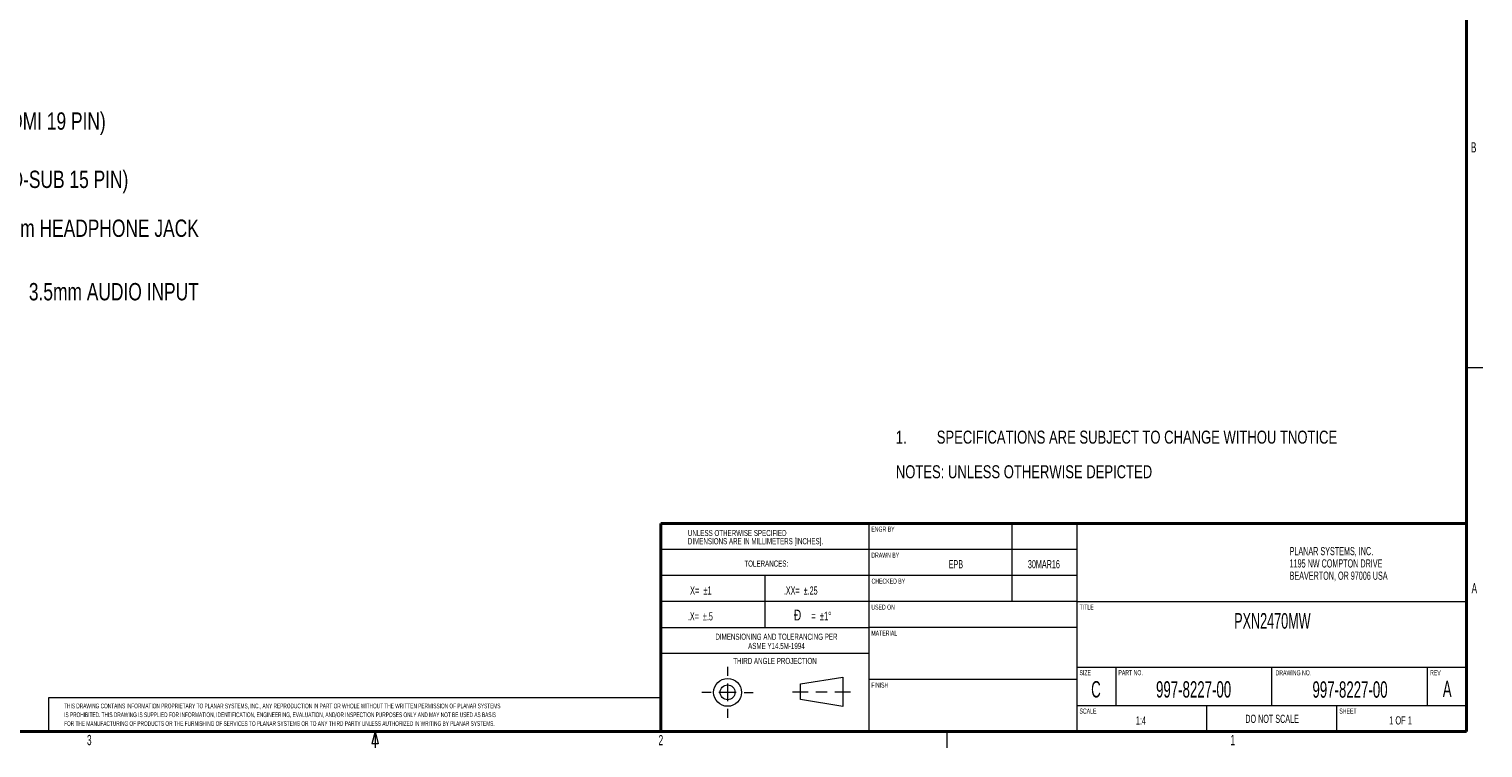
# Model space of a CAD drawing. Header units: millimetres. Extents: x 9 to 550, y 15 to 417.
# Tile 25 of 34: x 195 to 550, y 15 to 191. Entities that reach past the tile are written whole.
import ezdxf

# ---------------------------------------------------------------- set-up
doc = ezdxf.new("R2010")
doc.units = ezdxf.units.MM
doc.styles.add('SLDTEXTSTYLE0', font='TXT', dxfattribs={"width": 0.605})
doc.styles.add('SLDTEXTSTYLE1', font='TXT', dxfattribs={"width": 0.57})
doc.styles.add('SLDTEXTSTYLE2', font='TXT', dxfattribs={"width": 0.7})
doc.styles.add('SLDTEXTSTYLE3', font='TXT', dxfattribs={"width": 0.75})

# ---------------------------------------------------------------- blocks, each defined once
blk = doc.blocks.new('SW_NOTE_0')
at = {"color": 0, "linetype": 'Continuous', "lineweight": 0, "attachment_point": 3}
for s, insert, char_height, style in [('Ð', (2.89, 3.41), 2.65, 'SLDTEXTSTYLE2'), ('=  ±1°', (10.22, 2.9), 2.117, 'SLDTEXTSTYLE1')]:
    blk.add_mtext(s, dxfattribs=dict(at, insert=insert, char_height=char_height, style=style))
blk = doc.blocks.new('SW_NOTE_1')
at = {"color": 0, "linetype": 'Continuous', "lineweight": 0, "char_height": 1.5, "attachment_point": 2, "style": 'SLDTEXTSTYLE0'}
for s, insert in [('DIMENSIONING AND TOLERANCING PER', (19.8, 1.93)), ('ASME Y14.5M-1994', (19.8, -0.32))]:
    blk.add_mtext(s, dxfattribs=dict(at, insert=insert))
blk = doc.blocks.new('SW_NOTE_2')
at = {"color": 0, "linetype": 'Continuous', "lineweight": 0, "char_height": 1.5, "attachment_point": 1, "style": 'SLDTEXTSTYLE0'}
for s, insert in [('UNLESS OTHERWISE SPECIFIED', (0, 1.93)), ('DIMENSIONS ARE IN MILLIMETERS [INCHES].', (0, -0.07))]:
    blk.add_mtext(s, dxfattribs=dict(at, insert=insert))
blk = doc.blocks.new('SW_NOTE_3')
at = {"color": 0, "linetype": 'Continuous', "lineweight": 0, "char_height": 2, "attachment_point": 1, "style": 'SLDTEXTSTYLE0'}
for s, insert in [('PLANAR SYSTEMS, INC.', (0, 2.58)), ('1195 NW COMPTON DRIVE', (0, -0.42)), ('BEAVERTON, OR 97006 USA', (0, -3.42))]:
    blk.add_mtext(s, dxfattribs=dict(at, insert=insert))
blk = doc.blocks.new('SW_NOTE_4')
at = {"color": 0, "linetype": 'Continuous', "lineweight": 0, "char_height": 1.15, "attachment_point": 1, "style": 'SLDTEXTSTYLE0'}
for s, insert in [('THIS DRAWING CONTAINS INFORMATION PROPRIETARY TO PLANAR SYSTEMS, INC., ANY REPRODUCTION IN PART OR WHOLE WITHOUT THE WRITTEN PERMISSION OF PLANAR SYSTEMS', (0, 1.48)), ('IS PROHIBITED. THIS DRAWING IS SUPPLIED FOR INFORMATION, IDENTIFICATION, ENGINEERING, EVALUATION, AND/OR INSPECTION PURPOSES ONLY AND MAY NOT BE USED AS BASIS', (0, -0.67)), ('FOR THE MANUFACTURING OF PRODUCTS OR THE FURNISHING OF SERVICES TO PLANAR SYSTEMS OR TO ANY THIRD PARTY UNLESS AUTHORIZED IN WRITING BY PLANAR SYSTEMS.', (0, -2.82))]:
    blk.add_mtext(s, dxfattribs=dict(at, insert=insert))
blk = doc.blocks.new('SW_NOTE_5')
at = {"color": 0, "linetype": 'Continuous', "lineweight": 0, "char_height": 3.175, "attachment_point": 1, "style": 'SLDTEXTSTYLE3'}
for s, insert in [('1.', (-10, 4.09)), ('SPECIFICATIONS ARE SUBJECT TO CHANGE WITHOU TNOTICE', (0, 4.09)), ('NOTES: UNLESS OTHERWISE DEPICTED', (-10, -4.37))]:
    blk.add_mtext(s, dxfattribs=dict(at, insert=insert))

msp = doc.modelspace()

# ---------------------------------------------------------------- linework, layer by layer
at = {"color": 7, "linetype": 'Continuous', "lineweight": 40}
for p, q in [((546.1, 19.05), (546.1, 412.75)), ((349.25, 19.05), (349.25, 69.85)), ((349.25, 69.85), (546.1, 69.85)), ((12.7, 19.05), (546.1, 19.05))]:
    msp.add_line(p, q, dxfattribs=at)
at = {"color": 7, "linetype": 'Continuous', "lineweight": 0}
for p, q in [((546.1, 107.95), (550.1, 107.95)), ((400.05, 69.85), (400.05, 19.05)), ((434.975, 69.85), (434.975, 50.8)), ((450.85, 69.85), (450.85, 19.05)), ((400.05, 63.5), (349.25, 63.5)), ((450.85, 63.5), (400.05, 63.5)), ((400.05, 57.15), (349.25, 57.15)), ((374.65, 57.15), (374.65, 44.45)), ((450.85, 57.15), (400.05, 57.15)), ((400.05, 50.8), (349.25, 50.8)), ((450.85, 50.8), (400.05, 50.8)), ((450.85, 50.8), (546.1, 50.8)), ((349.25, 44.45), (400.05, 44.45)), ((450.85, 44.45), (400.05, 44.45)), ((400.05, 38.1), (349.25, 38.1)), ((365.541, 34.867), (365.541, 32.657)), ((383.331, 30.732), (393.676, 32.371)), ((393.676, 32.371), (393.676, 25.208)), ((450.85, 34.798), (546.1, 34.798)), ((460.375, 34.798), (460.375, 25.4)), ((498.475, 34.798), (498.475, 25.4)), ((536.575, 25.4), (536.575, 34.798)), ((361.502, 28.618), (359.292, 28.618)), ((367.674, 28.618), (363.407, 28.618)), ((365.541, 30.752), (365.541, 26.485)), ((369.579, 28.618), (371.789, 28.618)), ((381.408, 28.789), (385.218, 28.789)), ((383.331, 26.846), (383.331, 30.732)), ((387.123, 28.789), (389.847, 28.789)), ((391.752, 28.789), (395.562, 28.789)), ((450.85, 31.75), (400.05, 31.75)), ((393.676, 25.208), (383.331, 26.846)), ((450.85, 25.4), (546.1, 25.4)), ((482.6, 25.4), (482.6, 19.05)), ((514.35, 25.4), (514.35, 19.05)), ((365.541, 24.58), (365.541, 22.37)), ((279.4, 19.05), (278.65, 16.05)), ((279.4, 19.05), (280.15, 16.05)), ((279.4, 19.05), (279.4, 15.05)), ((419.1, 19.05), (419.1, 15.05)), ((280.15, 16.05), (278.65, 16.05))]:
    msp.add_line(p, q, dxfattribs=at)
at = {"color": 7, "linetype": 'Continuous', "lineweight": 15}
for p, q in [((349.208, 27.298), (199.65, 27.298)), ((199.65, 27.298), (199.65, 19.121))]:
    msp.add_line(p, q, dxfattribs=at)
at = {"color": 7, "linetype": 'Continuous', "lineweight": 0}
for radius in [3.4, 1.81]:
    msp.add_circle((365.541, 28.618), radius, dxfattribs=at)

# ---------------------------------------------------------------- block references
for name, p in [('SW_NOTE_5', (416.656, 88.47)), ('SW_NOTE_2', (355.85, 66.373)), ('SW_NOTE_3', (502.862, 61.546)), ('SW_NOTE_0', (380.651, 45.421)), ('SW_NOTE_1', (357.685, 41.029)), ('SW_NOTE_4', (203.446, 24.393))]:
    msp.add_blockref(name, p, dxfattribs=at)

# ---------------------------------------------------------------- texts
for s, insert, char_height, attachment_point, style in [('HDMI INPUT (HDMI 19 PIN)', (159.828, 170.307), 4.23333, 1, 'SLDTEXTSTYLE3'), ('B', (547.827, 163.017), 2.5, 2, 'SLDTEXTSTYLE0'), ('VGA INPUT (D-SUB 15 PIN)', (164.878, 156.07), 4.23333, 1, 'SLDTEXTSTYLE3'), ('3.5mm HEADPHONE JACK', (183.271, 144.125), 4.23333, 1, 'SLDTEXTSTYLE3'), ('3.5mm AUDIO INPUT', (194.828, 128.618), 4.23333, 1, 'SLDTEXTSTYLE3'), ('ENGR BY', (400.665, 69.122), 1.25, 1, 'SLDTEXTSTYLE0'), ('TOLERANCES:', (374.999, 60.831), 1.5, 2, 'SLDTEXTSTYLE0'), ('DRAWN BY', (400.667, 62.768), 1.25, 1, 'SLDTEXTSTYLE0'), ('EPB', (421.329, 60.931), 2, 2, 'SLDTEXTSTYLE0'), ('30MAR16', (442.827, 60.937), 2, 2, 'SLDTEXTSTYLE0'), ('X=  ±1', (356.368, 54.515), 2, 1, 'SLDTEXTSTYLE1'), ('.XX=  ±.25', (379.293, 54.5), 2, 1, 'SLDTEXTSTYLE0'), ('CHECKED BY', (400.716, 56.418), 1.25, 1, 'SLDTEXTSTYLE0'), ('A', (548.005, 55.313), 2.5, 2, 'SLDTEXTSTYLE0'), ('USED ON', (400.666, 50.068), 1.25, 1, 'SLDTEXTSTYLE0'), ('TITLE', (451.562, 50.068), 1.25, 1, 'SLDTEXTSTYLE0'), ('.X=  ±.5', (355.85, 48.195), 2, 1, 'SLDTEXTSTYLE0'), ('PXN2470MW', (498.66, 47.995), 3.81, 2, 'SLDTEXTSTYLE0'), ('MATERIAL', (400.675, 43.718), 1.25, 1, 'SLDTEXTSTYLE0'), ('THIRD ANGLE PROJECTION', (377.138, 37.047), 1.5, 2, 'SLDTEXTSTYLE0'), ('SIZE', (451.523, 34.067), 1.25, 1, 'SLDTEXTSTYLE0'), ('PART NO.', (461.035, 34.07), 1.25, 1, 'SLDTEXTSTYLE0'), ('DRAWING NO.', (499.432, 34.029), 1.25, 1, 'SLDTEXTSTYLE0'), ('REV', (537.191, 34.067), 1.25, 1, 'SLDTEXTSTYLE0'), ('FINISH', (400.659, 31.019), 1.25, 1, 'SLDTEXTSTYLE0'), ('C', (455.546, 31.367), 4, 2, 'SLDTEXTSTYLE0'), ('997-8227-00', (479.412, 31.349), 4, 2, 'SLDTEXTSTYLE0'), ('997-8227-00', (517.629, 31.317), 4, 2, 'SLDTEXTSTYLE0'), ('A', (541.371, 31.453), 4, 2, 'SLDTEXTSTYLE0'), ('SCALE', (451.522, 24.67), 1.25, 1, 'SLDTEXTSTYLE0'), ('1:4', (466.538, 22.753), 2, 2, 'SLDTEXTSTYLE0'), ('DO NOT SCALE', (498.591, 23.164), 2, 2, 'SLDTEXTSTYLE0'), ('SHEET', (515.021, 24.671), 1.25, 1, 'SLDTEXTSTYLE0'), ('1 OF 1', (529.978, 22.78), 2, 2, 'SLDTEXTSTYLE1'), ('3', (209.59, 18.224), 2.5, 2, 'SLDTEXTSTYLE0'), ('2', (349.245, 18.208), 2.5, 2, 'SLDTEXTSTYLE0'), ('1', (488.972, 18.215), 2.5, 2, 'SLDTEXTSTYLE0')]:
    msp.add_mtext(s, dxfattribs=dict(at, insert=insert, char_height=char_height, attachment_point=attachment_point, style=style))

doc.saveas('drawing.dxf')
